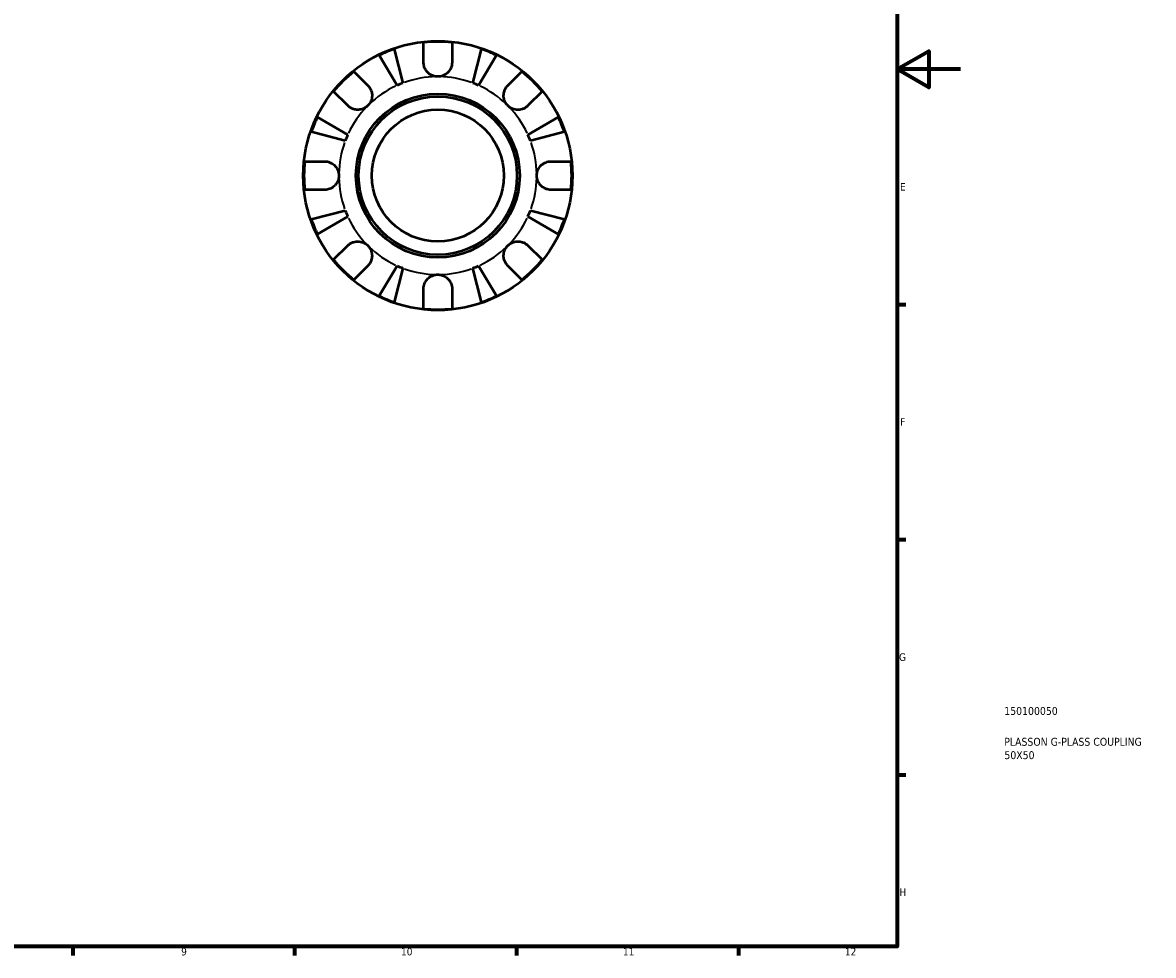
# Model space of a CAD drawing. Header units: millimetres. Extents: x -83 to 902, y -42 to 599.
# Tile 5 of 6: x 545 to 902, y 17 to 312. Entities that reach past the tile are written whole.
import ezdxf

# ---------------------------------------------------------------- set-up
doc = ezdxf.new("R2010")
doc.units = ezdxf.units.MM
for name, color, linetype, lineweight in [('Border (ANSI)', 7, 'Continuous', 70), ('Title (ISO)', 7, 'Continuous', 50), ('Visible (ANSI)', 7, 'Continuous', 50), ('Visible Narrow (ANSI)', 7, 'Continuous', 35)]:
    doc.layers.add(name, color=color, linetype=linetype, lineweight=lineweight)
doc.styles.add('Note Text (ANSI)', font='tahoma.ttf')
doc.styles.add('Note Text (ISO)', font='tahoma.ttf')

# ---------------------------------------------------------------- blocks, each defined once
blk = doc.blocks.new('Borders Default Border')
at = {"layer": 'Border (ANSI)'}
for p, q in [((821, 222.75), (823.8, 222.75)), ((821, 148.5), (823.8, 148.5)), ((821, 74.25), (823.8, 74.25)), ((560.67, 20), (560.67, 17.2)), ((630.75, 20), (630.75, 17.2)), ((700.83, 20), (700.83, 17.2)), ((770.92, 20), (770.92, 17.2))]:
    blk.add_line(p, q, dxfattribs=at)
at = {"layer": 'Border (ANSI)', "flags": 128}
for points in [[(20, 20), (20, 574), (821, 574), (821, 20), (20, 20)], [(841, 297), (821, 297), (831, 302.77), (831, 291.23), (821, 297)]]:
    blk.add_lwpolyline(points, dxfattribs=at)
at = {"layer": 'Border (ANSI)', "color": 5, "true_color": 0x0000ff, "char_height": 2.4, "attachment_point": 7, "style": 'Note Text (ANSI)'}
for s, insert in [('E', (821.91, 258.68)), ('F', (821.98, 184.43)), ('G', (821.6, 110.13)), ('H', (821.73, 35.93)), ('9', (594.92, 17.15)), ('10', (664.35, 17.15)), ('11', (734.43, 17.2)), ('12', (804.52, 17.2))]:
    blk.add_mtext(s, dxfattribs=dict(at, insert=insert))
blk = doc.blocks.new('Title Blocks ISO')
at = {"layer": 'Title (ISO)', "color": 232, "true_color": 0xca0064, "style": 'Note Text (ISO)'}
for tag, p in [('PART_NUMBER_001', (33.84, 73.14)), ('DESCRIPTION_001', (33.84, 63.4)), ('DESCRIPTION_002', (33.88, 59.18))]:
    blk.add_attdef(tag, p, '', height=2.5, dxfattribs=at)

msp = doc.modelspace()

# ---------------------------------------------------------------- linework, layer by layer
at = {"layer": 'Visible (ANSI)'}
for p, q in [((671.47, 299.18), (671.47, 305.46)), ((680.47, 305.46), (680.47, 299.18)), ((663.09, 291.9), (657.47, 301.44)), ((662.17, 303.38), (664.94, 292.67)), ((687, 292.67), (689.77, 303.38)), ((694.46, 301.44), (688.85, 291.9)), ((649.43, 296.33), (653.87, 291.89)), ((698.07, 291.89), (702.51, 296.33)), ((647.51, 285.52), (643.07, 289.97)), ((708.87, 289.97), (704.43, 285.52)), ((637.96, 281.92), (647.5, 276.3)), ((704.44, 276.3), (713.98, 281.92)), ((646.73, 274.46), (636.01, 277.23)), ((715.93, 277.23), (705.21, 274.46)), ((633.94, 267.93), (640.22, 267.93)), ((711.72, 267.93), (718, 267.93)), ((640.22, 258.93), (633.94, 258.93)), ((718, 258.93), (711.72, 258.93)), ((636.01, 249.63), (646.73, 252.4)), ((647.5, 250.55), (637.96, 244.93)), ((713.98, 244.93), (704.44, 250.55)), ((705.21, 252.4), (715.93, 249.63)), ((643.07, 236.89), (647.51, 241.33)), ((704.43, 241.33), (708.87, 236.89)), ((653.87, 234.97), (649.43, 230.52)), ((657.47, 225.42), (663.09, 234.95)), ((664.94, 234.19), (662.17, 223.47)), ((689.77, 223.47), (687, 234.19)), ((688.85, 234.95), (694.46, 225.42)), ((702.51, 230.52), (698.07, 234.97)), ((671.47, 221.39), (671.47, 227.68)), ((680.47, 227.68), (680.47, 221.39))]:
    msp.add_line(p, q, dxfattribs=at)
for radius in [42.5, 25.85, 25, 20.83]:
    msp.add_circle((675.97, 263.43), radius, dxfattribs=at)
for radius, start, end in [(42.27, 83.8892, 96.1108), (42.27, 109.0544, 115.9456), (42.27, 64.0544, 70.9456), (42.27, 128.8892, 141.1108), (42.27, 38.8892, 51.1108), (31.25, 110.6662, 114.3338), (31.25, 65.6662, 69.3338), (42.27, 154.0544, 160.9456), (42.27, 19.0544, 25.9456), (31.25, 155.6662, 159.3338), (31.25, 20.6662, 24.3338), (42.27, 173.8892, 186.1108), (42.27, 353.8892, 6.1108), (31.25, 200.6662, 204.3338), (31.25, 335.6662, 339.3338), (42.27, 199.0544, 205.9456), (42.27, 334.0544, 340.9456), (42.27, 218.8892, 231.1108), (42.27, 308.8892, 321.1108), (31.25, 245.6662, 249.3338), (31.25, 290.6662, 294.3338), (42.27, 244.0544, 250.9456), (42.27, 289.0544, 295.9456), (42.27, 263.8892, 276.1108)]:
    msp.add_arc((675.97, 263.43), radius, start, end, dxfattribs=at)
for points, knots in [([(675.97, 294.68), (675.59, 294.68), (675.21, 294.73), (674.45, 294.92), (674.07, 295.08), (673.22, 295.57), (672.79, 295.94), (672.17, 296.72), (671.96, 297.09), (671.65, 297.86), (671.55, 298.25), (671.48, 298.82), (671.47, 299), (671.47, 299.18)], [0, 0, 0, 0, 0.1143483, 0.1143483, 0.2360376, 0.2360376, 0.4080184, 0.4080184, 0.5379079, 0.5379079, 0.6657576, 0.6657576, 0.7240192, 0.7240192, 0.7240192, 0.7240192]), ([(680.47, 299.18), (680.47, 298.85), (680.43, 298.52), (680.28, 297.81), (680.14, 297.44), (679.74, 296.68), (679.46, 296.31), (678.72, 295.57), (678.24, 295.25), (677.15, 294.8), (676.57, 294.68), (675.97, 294.68)], [-0.7250316, -0.7250316, -0.7250316, -0.7250316, -0.617671, -0.617671, -0.4930824, -0.4930824, -0.3529803, -0.3529803, -0.1786805, -0.1786805, 0, 0, 0, 0]), ([(653.87, 291.89), (653.96, 291.8), (654.05, 291.71), (654.32, 291.39), (654.48, 291.15), (654.78, 290.61), (654.9, 290.32), (655.13, 289.57), (655.2, 289.11), (655.18, 288.08), (655.07, 287.52), (654.63, 286.45), (654.29, 285.95), (653.87, 285.52)], [-0.7247441, -0.7247441, -0.7247441, -0.7247441, -0.6829269, -0.6829269, -0.5894676, -0.5894676, -0.4901439, -0.4901439, -0.3493352, -0.3493352, -0.178565, -0.178565, 0, 0, 0, 0]), ([(698.07, 285.52), (697.83, 285.77), (697.61, 286.03), (697.24, 286.63), (697.08, 286.96), (696.82, 287.77), (696.74, 288.26), (696.75, 289.21), (696.83, 289.67), (697.07, 290.4), (697.2, 290.69), (697.5, 291.21), (697.67, 291.45), (697.93, 291.74), (698, 291.82), (698.07, 291.89)], [0, 0, 0, 0, 0.1023049, 0.1023049, 0.2116531, 0.2116531, 0.3586874, 0.3586874, 0.4986154, 0.4986154, 0.596139, 0.596139, 0.690343, 0.690343, 0.7235503, 0.7235503, 0.7235503, 0.7235503]), ([(653.87, 285.52), (653.63, 285.28), (653.36, 285.07), (652.77, 284.7), (652.43, 284.54), (651.62, 284.28), (651.14, 284.2), (650.19, 284.21), (649.73, 284.29), (649, 284.53), (648.71, 284.65), (648.19, 284.96), (647.95, 285.13), (647.65, 285.38), (647.58, 285.45), (647.51, 285.52)], [0, 0, 0, 0, 0.1023049, 0.1023049, 0.2116531, 0.2116531, 0.3586874, 0.3586874, 0.4986154, 0.4986154, 0.596139, 0.596139, 0.690343, 0.690343, 0.7235503, 0.7235503, 0.7235503, 0.7235503]), ([(704.43, 285.52), (704.34, 285.44), (704.25, 285.35), (703.93, 285.08), (703.69, 284.92), (703.16, 284.62), (702.86, 284.49), (702.12, 284.27), (701.66, 284.2), (700.62, 284.21), (700.06, 284.33), (698.99, 284.77), (698.49, 285.1), (698.07, 285.52)], [-0.7247441, -0.7247441, -0.7247441, -0.7247441, -0.6829269, -0.6829269, -0.5894676, -0.5894676, -0.4901439, -0.4901439, -0.3493352, -0.3493352, -0.178565, -0.178565, 0, 0, 0, 0]), ([(640.22, 267.93), (640.37, 267.93), (640.53, 267.92), (640.95, 267.88), (641.21, 267.82), (641.77, 267.66), (642.05, 267.55), (642.74, 267.19), (643.12, 266.9), (643.84, 266.16), (644.15, 265.68), (644.6, 264.61), (644.72, 264.02), (644.72, 263.43)], [-0.7196887, -0.7196887, -0.7196887, -0.7196887, -0.6691335, -0.6691335, -0.5844829, -0.5844829, -0.490085, -0.490085, -0.3476599, -0.3476599, -0.1782767, -0.1782767, 0, 0, 0, 0]), ([(707.22, 263.43), (707.22, 263.83), (707.27, 264.23), (707.5, 265.04), (707.67, 265.45), (708.22, 266.31), (708.62, 266.74), (709.38, 267.29), (709.71, 267.47), (710.31, 267.71), (710.57, 267.79), (711.12, 267.9), (711.4, 267.92), (711.69, 267.93), (711.71, 267.93), (711.72, 267.93)], [-3.126213, -3.126213, -3.126213, -3.126213, -3.0059213, -3.0059213, -2.8729567, -2.8729567, -2.6978937, -2.6978937, -2.583387, -2.583387, -2.4954757, -2.4954757, -2.4031024, -2.4031024, -2.3983168, -2.3983168, -2.3983168, -2.3983168]), ([(644.72, 263.43), (644.72, 263.03), (644.67, 262.63), (644.44, 261.81), (644.26, 261.41), (643.72, 260.54), (643.32, 260.12), (642.55, 259.56), (642.23, 259.38), (641.63, 259.14), (641.36, 259.07), (640.82, 258.96), (640.54, 258.93), (640.25, 258.93), (640.23, 258.93), (640.22, 258.93)], [-3.126213, -3.126213, -3.126213, -3.126213, -3.0059213, -3.0059213, -2.8729567, -2.8729567, -2.6978937, -2.6978937, -2.583387, -2.583387, -2.4954757, -2.4954757, -2.4031024, -2.4031024, -2.3983168, -2.3983168, -2.3983168, -2.3983168]), ([(711.72, 258.93), (711.56, 258.93), (711.41, 258.94), (710.99, 258.98), (710.72, 259.03), (710.17, 259.19), (709.89, 259.31), (709.2, 259.67), (708.82, 259.95), (708.1, 260.7), (707.78, 261.17), (707.34, 262.24), (707.22, 262.83), (707.22, 263.43)], [-0.7196887, -0.7196887, -0.7196887, -0.7196887, -0.6691335, -0.6691335, -0.5844829, -0.5844829, -0.490085, -0.490085, -0.3476599, -0.3476599, -0.1782767, -0.1782767, 0, 0, 0, 0]), ([(647.51, 241.33), (647.6, 241.42), (647.69, 241.51), (648.01, 241.77), (648.25, 241.94), (648.78, 242.24), (649.08, 242.36), (649.82, 242.59), (650.28, 242.65), (651.32, 242.64), (651.88, 242.53), (652.95, 242.08), (653.45, 241.75), (653.87, 241.33)], [-0.7247441, -0.7247441, -0.7247441, -0.7247441, -0.6829269, -0.6829269, -0.5894676, -0.5894676, -0.4901439, -0.4901439, -0.3493352, -0.3493352, -0.178565, -0.178565, 0, 0, 0, 0]), ([(653.87, 241.33), (654.11, 241.09), (654.33, 240.82), (654.7, 240.22), (654.85, 239.89), (655.12, 239.08), (655.19, 238.59), (655.19, 237.64), (655.11, 237.19), (654.87, 236.45), (654.74, 236.17), (654.44, 235.64), (654.27, 235.4), (654.01, 235.11), (653.94, 235.04), (653.87, 234.97)], [0, 0, 0, 0, 0.1023049, 0.1023049, 0.2116531, 0.2116531, 0.3586874, 0.3586874, 0.4986154, 0.4986154, 0.596139, 0.596139, 0.690343, 0.690343, 0.7235503, 0.7235503, 0.7235503, 0.7235503]), ([(698.07, 234.97), (697.98, 235.06), (697.89, 235.15), (697.62, 235.47), (697.46, 235.71), (697.16, 236.24), (697.04, 236.53), (696.81, 237.28), (696.74, 237.74), (696.76, 238.77), (696.87, 239.33), (697.31, 240.41), (697.65, 240.91), (698.07, 241.33)], [-0.7247441, -0.7247441, -0.7247441, -0.7247441, -0.6829269, -0.6829269, -0.5894676, -0.5894676, -0.4901439, -0.4901439, -0.3493352, -0.3493352, -0.178565, -0.178565, 0, 0, 0, 0]), ([(698.07, 241.33), (698.31, 241.57), (698.58, 241.78), (699.17, 242.16), (699.51, 242.31), (700.32, 242.58), (700.8, 242.65), (701.75, 242.64), (702.21, 242.57), (702.94, 242.33), (703.23, 242.2), (703.75, 241.9), (703.99, 241.73), (704.29, 241.47), (704.36, 241.4), (704.43, 241.33)], [0, 0, 0, 0, 0.1023049, 0.1023049, 0.2116531, 0.2116531, 0.3586874, 0.3586874, 0.4986154, 0.4986154, 0.596139, 0.596139, 0.690343, 0.690343, 0.7235503, 0.7235503, 0.7235503, 0.7235503]), ([(671.47, 227.68), (671.47, 227.83), (671.48, 227.99), (671.52, 228.41), (671.57, 228.67), (671.73, 229.22), (671.85, 229.51), (672.21, 230.2), (672.49, 230.57), (673.24, 231.3), (673.72, 231.61), (674.79, 232.06), (675.38, 232.18), (675.97, 232.18)], [-0.7196887, -0.7196887, -0.7196887, -0.7196887, -0.6691335, -0.6691335, -0.5844829, -0.5844829, -0.490085, -0.490085, -0.3476599, -0.3476599, -0.1782767, -0.1782767, 0, 0, 0, 0]), ([(675.97, 232.18), (676.37, 232.18), (676.77, 232.12), (677.58, 231.9), (677.99, 231.72), (678.86, 231.18), (679.28, 230.78), (679.83, 230.01), (680.01, 229.69), (680.25, 229.09), (680.33, 228.82), (680.44, 228.28), (680.47, 228), (680.47, 227.71), (680.47, 227.69), (680.47, 227.68)], [-3.126213, -3.126213, -3.126213, -3.126213, -3.0059213, -3.0059213, -2.8729567, -2.8729567, -2.6978937, -2.6978937, -2.583387, -2.583387, -2.4954757, -2.4954757, -2.4031024, -2.4031024, -2.3983168, -2.3983168, -2.3983168, -2.3983168])]:
    msp.add_open_spline(points, degree=3, knots=knots, dxfattribs=at)
at = {"layer": 'Visible Narrow (ANSI)'}
for start, end in [(91.0333, 109.6329), (70.3671, 88.9667), (115.3671, 133.9667), (46.0333, 64.6329), (136.0333, 154.6329), (25.3671, 43.9667), (160.3671, 178.9667), (1.0333, 19.6329), (181.0333, 199.6329), (340.3671, 358.9667), (205.3671, 223.9667), (316.0333, 334.6329), (226.0333, 244.6329), (295.3671, 313.9667), (250.3671, 268.9667), (271.0333, 289.6329)]:
    msp.add_arc((675.97, 263.43), 31.25, start, end, dxfattribs=at)

# ---------------------------------------------------------------- block references
msp.add_blockref('Borders Default Border', (0, 0))
msp.add_blockref('Title Blocks ISO', (821, 20)).add_auto_attribs({'PART_NUMBER_001': '150100050', 'DESCRIPTION_001': 'PLASSON G-PLASS COUPLING', 'DESCRIPTION_002': '50X50'})

doc.saveas('drawing.dxf')
